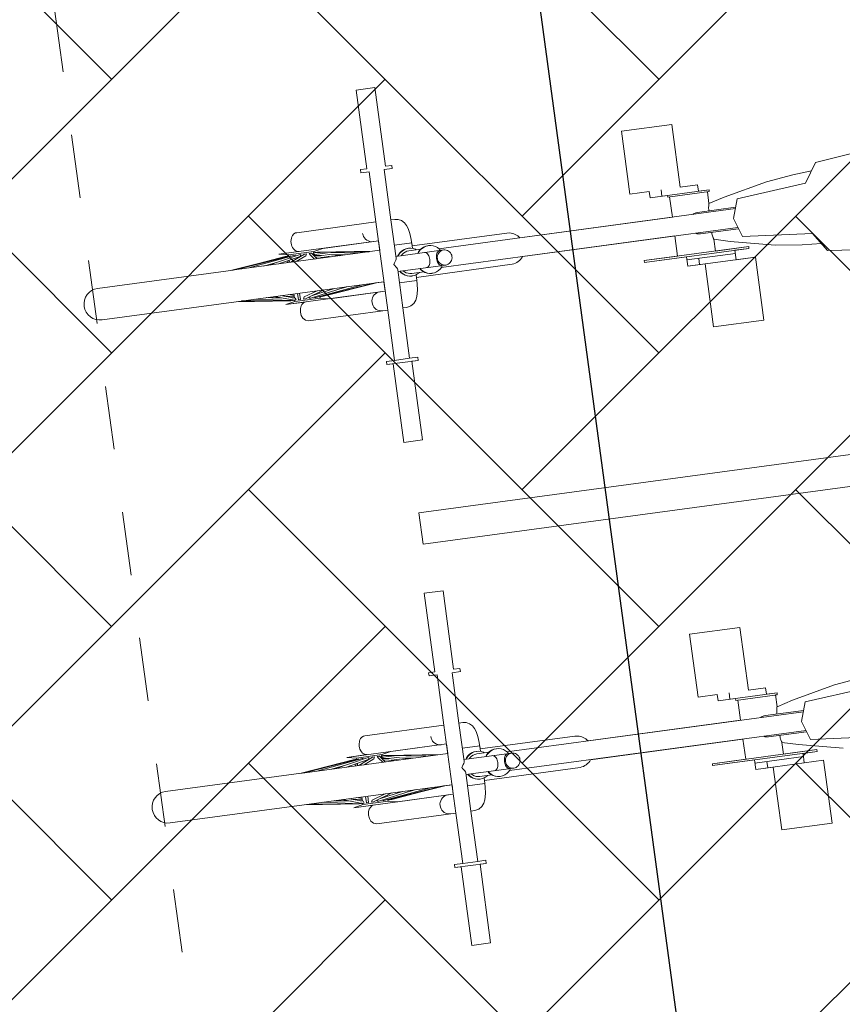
# Model space of a CAD drawing. Header units: metres. Extents: x 737835 to 905050, y 6570742 to 6590316.
# Tile 120 of 256: x 738021.08 to 738022.38, y 6590115.03 to 6590116.58. Entities that reach past the tile are written whole.
import ezdxf

# ---------------------------------------------------------------- set-up
doc = ezdxf.new("R2010")
doc.units = ezdxf.units.M
doc.header["$LTSCALE"] = 0.5
doc.linetypes.add('DASHED', pattern=[0.75, 0.5, -0.25])
for name, color, linetype in [('00_jooned', 7, 'Continuous'), ('AR_hoone', 7, 'Continuous'), ('AS_jalgrattad', 252, 'Continuous')]:
    doc.layers.add(name, color=color, linetype=linetype)
doc.layers.add('AS_mõõdud', color=7, linetype='Continuous', lineweight=0)
doc.layers.add('AS_sillutiskivi RG', color=9, linetype='Continuous', lineweight=0)
doc.styles.add('Style-Arial Narrow', font='ARIALN.TTF')
doc.dimstyles.new('ISO-25', dxfattribs={"dimtxt": 2.5, "dimasz": 2.5, "dimexe": 1.25, "dimexo": 0.625, "dimtad": 1, "dimdec": 1, "dimtxsty": 'Standard', "dimcen": 2.5, "dimadec": 0, "dimazin": 0, "dimtfac": 1, "dimtdec": 1, "dimtmove": 0, "dimatfit": 3, "dimfxl": 1, "dimarcsym": 0})

# ---------------------------------------------------------------- blocks, each defined once
blk = doc.blocks.new('A$C6b675ec8')
at = {"layer": 'AS_jalgrattad', "linetype": 'Continuous', "lineweight": 20, "ltscale": 100}
for p, q in [((473.3, 5530.2), (473.3, 5670.2)), ((497.2, 5609.4), (497.2, 5670.2)), ((1152.4, 5640.2), (1172.4, 5670.2)), ((450.2, 5655.2), (450.4, 5652.6)), ((450.4, 5652.6), (451.1, 5650.1)), ((451.1, 5650.1), (452.2, 5647.7)), ((1000.2, 5650.2), (906.5, 5650.2)), ((925.3, 5660.2), (925.3, 5650.2)), ((934.2, 5647.2), (934.2, 5650.2)), ((1000.2, 5647.2), (1000.2, 5650.2)), ((327.1, 5635.2), (238.3, 5625.2)), ((331.8, 5635.2), (245.7, 5625.2)), ((338.3, 5635.2), (265.3, 5625.2)), ((346.3, 5635.2), (295.2, 5625.2)), ((324.3, 5635.2), (295.8, 5631.7)), ((473.3, 5640.2), (315, 5640.2)), ((315, 5640.2), (330, 5637.2)), ((327, 5635.2), (324.3, 5635.2)), ((324.3, 5635.2), (324.4, 5634.9)), ((325.7, 5635.1), (325.7, 5635.2)), ((327.4, 5635.2), (327.1, 5635.2)), ((327.1, 5635.2), (327.2, 5634.7)), ((327.4, 5634.7), (327.4, 5635.2)), ((327.9, 5635.2), (327.4, 5635.1)), ((330, 5635.2), (327.9, 5635.2)), ((327.9, 5635.2), (328.1, 5634.8)), ((370, 5637.2), (330, 5637.2)), ((330, 5637.2), (330, 5635)), ((354.8, 5635.2), (331.7, 5625.2)), ((332.7, 5635.2), (331.8, 5635.2)), ((332.7, 5635.2), (332.6, 5634.4)), ((340.3, 5635.2), (338.3, 5635.2)), ((340.3, 5635.2), (340, 5634)), ((345.5, 5640.4), (347.4, 5640.2)), ((349.2, 5635.2), (346.3, 5635.2)), ((349.2, 5635.2), (348, 5632.3)), ((358.1, 5635.2), (354.8, 5635.2)), ((358.1, 5635.2), (356.5, 5632.2)), ((366.1, 5635.2), (362.6, 5635.2)), ((364.3, 5632.2), (362.6, 5635.2)), ((366.1, 5635.2), (373.8, 5625.2)), ((372.1, 5635.2), (369, 5635.2)), ((370.4, 5632.2), (369, 5635.2)), ((385, 5640.2), (370, 5637.2)), ((370, 5637.2), (370, 5635.2)), ((370, 5633), (370, 5630.2)), ((372.1, 5635.2), (409.8, 5625.2)), ((375.7, 5635.2), (372.6, 5635.2)), ((372.6, 5635.1), (372.6, 5635.2)), ((373.1, 5634.9), (373, 5635.2)), ((375.5, 5635.2), (438.5, 5625.2)), ((375.7, 5635.2), (456.5, 5625.2)), ((452.2, 5647.7), (453.6, 5645.6)), ((453.6, 5645.6), (455.4, 5643.7)), ((455.4, 5643.7), (457.5, 5642.2)), ((457.5, 5642.2), (459.8, 5641.1)), ((459.8, 5641.1), (462.2, 5640.4)), ((462.2, 5640.4), (464.7, 5640.2)), ((1000.2, 5647.2), (934.2, 5647.2)), ((1042.4, 5630.2), (1152.4, 5640.2)), ((473.3, 5625.2), (238.3, 5625.2)), ((311.2, 5628.3), (288.4, 5625.2)), ((292.2, 5625.7), (290.2, 5625.2)), ((347.8, 5632.2), (312.1, 5625.2)), ((328.7, 5628.5), (326.2, 5625.2)), ((330, 5628.7), (330, 5625.2)), ((356.5, 5632.2), (340.3, 5625.2)), ((364.3, 5632.2), (369.8, 5625.2)), ((370, 5631.9), (372.7, 5631.6)), ((370, 5630.9), (381, 5629.4)), ((370.4, 5632.2), (396.8, 5625.2)), ((371.3, 5628.5), (387.9, 5625.2)), ((397.2, 5628.5), (418.2, 5625.2)), ((404.2, 5631.7), (461.7, 5625.2)), ((407.8, 5625.7), (411.6, 5625.2)), ((524.9, 5630.2), (497.2, 5630.2)), ((501.5, 5614.4), (504.1, 5617.1)), ((502.3, 5614.4), (504.9, 5617.1)), ((504.1, 5617.1), (507.1, 5619.3)), ((504.9, 5617.1), (507.9, 5619.3)), ((507.1, 5619.3), (510.5, 5620.9)), ((507.9, 5619.3), (511.3, 5620.9)), ((509.8, 5615.8), (512.6, 5617.1)), ((510.5, 5620.9), (514.1, 5621.9)), ((511.3, 5620.9), (514.8, 5621.9)), ((512.6, 5617.1), (515.5, 5617.9)), ((514.1, 5621.9), (517.8, 5622.2)), ((514.8, 5621.9), (518.5, 5622.2)), ((515.5, 5617.9), (518.5, 5618.2)), ((517.8, 5622.2), (518.5, 5622.2)), ((518.5, 5622.2), (522.2, 5621.9)), ((518.5, 5618.2), (537.5, 5618.2)), ((522.2, 5621.9), (525.8, 5620.9)), ((524.9, 5621.1), (524.9, 5630.2)), ((525.8, 5620.9), (529.2, 5619.3)), ((529.2, 5619.3), (530.6, 5618.2)), ((533.3, 5614.4), (535.9, 5617.1)), ((534.1, 5614.4), (536.7, 5617.1)), ((535.9, 5617.1), (539, 5619.3)), ((536.7, 5617.1), (539.7, 5619.3)), ((539, 5619.3), (542.3, 5620.9)), ((539.7, 5619.3), (543.1, 5620.9)), ((542.3, 5620.9), (545.9, 5621.9)), ((543.1, 5620.9), (546.7, 5621.9)), ((545.9, 5621.9), (549.6, 5622.2)), ((546.7, 5621.9), (550.4, 5622.2)), ((549.6, 5622.2), (550.4, 5622.2)), ((550.4, 5622.2), (554.1, 5621.9)), ((554.1, 5621.9), (557.6, 5620.9)), ((557.6, 5620.9), (561, 5619.3)), ((561, 5619.3), (564, 5617.1)), ((564, 5617.1), (566.7, 5614.4)), ((972.7, 5616.4), (974.6, 5617)), ((974.6, 5617), (977.4, 5617.2)), ((977.4, 5617.2), (1038, 5617.2)), ((995.5, 5619.6), (995.7, 5621.4)), ((995.5, 5617.8), (995.5, 5619.6)), ((995.5, 5617.2), (995.5, 5617.8)), ((995.7, 5621.4), (995.9, 5623.1)), ((995.9, 5623.1), (996.2, 5624.6)), ((996.2, 5624.6), (996.5, 5626)), ((996.5, 5626), (996.7, 5626.9)), ((996.7, 5627), (996.8, 5627.1)), ((996.8, 5627.1), (997.1, 5628.4)), ((997.1, 5628.4), (997.2, 5628.6)), ((1032.4, 5600.2), (1042.4, 5630.2)), ((492.2, 5600.2), (493.8, 5602.3)), ((493.8, 5602.3), (495.1, 5604.3)), ((495.1, 5604.3), (496.2, 5606.2)), ((496.2, 5606.2), (496.9, 5607.9)), ((496.9, 5607.9), (497.2, 5609.4)), ((497.2, 5612.2), (573.2, 5612.2)), ((500, 5612.2), (501.5, 5614.4)), ((500.8, 5612.2), (502.3, 5614.4)), ((505.6, 5612.2), (507.4, 5614)), ((507.4, 5614), (509.8, 5615.8)), ((531.9, 5612.2), (533.3, 5614.4)), ((532.6, 5612.2), (534.1, 5614.4)), ((542.6, 5612.2), (543.8, 5612)), ((543.8, 5612), (545, 5611.5)), ((545, 5611.5), (546.1, 5610.6)), ((546.1, 5610.6), (547, 5609.4)), ((547, 5609.4), (547.9, 5607.9)), ((547.9, 5607.9), (548.6, 5606.2)), ((548.6, 5606.2), (549.1, 5604.3)), ((549.1, 5604.3), (549.4, 5602.3)), ((549.4, 5602.3), (549.5, 5600.2)), ((560.2, 5602.3), (560, 5600.2)), ((560.5, 5604.3), (560.2, 5602.3)), ((561, 5606.2), (560.5, 5604.3)), ((561.7, 5607.9), (561, 5606.2)), ((561.6, 5600.2), (561.7, 5602.3)), ((562.6, 5609.4), (561.7, 5607.9)), ((561.7, 5602.3), (562.3, 5604.3)), ((562.3, 5604.3), (563.1, 5606.2)), ((563.6, 5610.6), (562.6, 5609.4)), ((563.1, 5606.2), (564.3, 5607.9)), ((564.8, 5611.5), (563.6, 5610.6)), ((564.3, 5607.9), (565.7, 5609.4)), ((566, 5612), (564.8, 5611.5)), ((565.7, 5609.4), (567.4, 5610.6)), ((565.8, 5615.2), (1037.4, 5615.2)), ((567.2, 5612.2), (566, 5612)), ((566.7, 5614.4), (568.1, 5612.2)), ((567.4, 5610.6), (569.2, 5611.5)), ((569.2, 5611.5), (571.1, 5612)), ((571.1, 5612), (573.2, 5612.2)), ((573.2, 5612.2), (575.2, 5612)), ((575.2, 5612), (577.1, 5611.5)), ((577.1, 5611.5), (578.9, 5610.6)), ((578.9, 5610.6), (580.6, 5609.4)), ((580.6, 5609.4), (582, 5607.9)), ((582, 5607.9), (583.2, 5606.2)), ((583.2, 5606.2), (584, 5604.3)), ((584, 5604.3), (584.6, 5602.3)), ((584.6, 5602.3), (584.7, 5600.2)), ((969.6, 5615.2), (971.8, 5616.2)), ((971.8, 5616.2), (972.2, 5616.3)), ((493.8, 5598.1), (492.2, 5600.2)), ((495.1, 5596.1), (493.8, 5598.1)), ((496.2, 5594.2), (495.1, 5596.1)), ((496.9, 5592.5), (496.2, 5594.2)), ((497.2, 5591), (496.9, 5592.5)), ((497.2, 5530.2), (497.2, 5591)), ((497.2, 5588.2), (573.2, 5588.2)), ((501.5, 5586.1), (500, 5588.2)), ((502.3, 5586.1), (500.8, 5588.2)), ((504.1, 5583.4), (501.5, 5586.1)), ((504.9, 5583.4), (502.3, 5586.1)), ((507.4, 5586.4), (505.6, 5588.2)), ((509.8, 5584.6), (507.4, 5586.4)), ((533.3, 5586.1), (531.9, 5588.2)), ((534.1, 5586.1), (532.6, 5588.2)), ((535.9, 5583.4), (533.3, 5586.1)), ((536.7, 5583.4), (534.1, 5586.1)), ((543.8, 5588.4), (542.6, 5588.2)), ((545, 5588.9), (543.8, 5588.4)), ((546.1, 5589.8), (545, 5588.9)), ((547, 5591), (546.1, 5589.8)), ((547.9, 5592.5), (547, 5591)), ((548.6, 5594.2), (547.9, 5592.5)), ((549.1, 5596.1), (548.6, 5594.2)), ((549.4, 5598.1), (549.1, 5596.1)), ((549.5, 5600.2), (549.4, 5598.1)), ((560, 5600.2), (560.2, 5598.1)), ((560.2, 5598.1), (560.5, 5596.1)), ((560.5, 5596.1), (561, 5594.2)), ((561, 5594.2), (561.7, 5592.5)), ((561.7, 5598.1), (561.6, 5600.2)), ((562.3, 5596.1), (561.7, 5598.1)), ((561.7, 5592.5), (562.6, 5591)), ((563.1, 5594.2), (562.3, 5596.1)), ((562.6, 5591), (563.6, 5589.8)), ((564.3, 5592.5), (563.1, 5594.2)), ((563.6, 5589.8), (564.8, 5588.9)), ((566.7, 5586.1), (564, 5583.4)), ((565.7, 5591), (564.3, 5592.5)), ((564.8, 5588.9), (566, 5588.4)), ((567.4, 5589.8), (565.7, 5591)), ((566, 5588.4), (567.2, 5588.2)), ((568.1, 5588.2), (566.7, 5586.1)), ((569.2, 5588.9), (567.4, 5589.8)), ((571.1, 5588.4), (569.2, 5588.9)), ((573.2, 5588.2), (571.1, 5588.4)), ((575.2, 5588.4), (573.2, 5588.2)), ((577.1, 5588.9), (575.2, 5588.4)), ((578.9, 5589.8), (577.1, 5588.9)), ((580.6, 5591), (578.9, 5589.8)), ((582, 5592.5), (580.6, 5591)), ((583.2, 5594.2), (582, 5592.5)), ((584, 5596.1), (583.2, 5594.2)), ((584.6, 5598.1), (584, 5596.1)), ((584.7, 5600.2), (584.6, 5598.1)), ((1042.4, 5570.2), (1032.4, 5600.2)), ((473.3, 5575.2), (238.4, 5575.2)), ((309, 5567.2), (238.4, 5575.2)), ((324, 5565.2), (246.9, 5575.2)), ((325.1, 5565.2), (267.8, 5575.2)), ((312.6, 5570.7), (286.5, 5575.2)), ((296.9, 5573.5), (287, 5575.2)), ((308.6, 5572), (294.9, 5573.8)), ((329.2, 5565.2), (298.7, 5575.2)), ((330.9, 5568.2), (309.5, 5575.2)), ((330, 5571), (314, 5573.8)), ((330, 5572.7), (322.2, 5575.2)), ((330, 5575.2), (330, 5568.5)), ((335.8, 5565.2), (335.8, 5575.2)), ((339.2, 5565.2), (339.2, 5575.2)), ((345.6, 5568.2), (367, 5575.2)), ((347.3, 5565.2), (377.8, 5575.2)), ((355.7, 5565.2), (413, 5575.2)), ((358.9, 5569), (394.4, 5575.2)), ((363.5, 5565.2), (440.6, 5575.2)), ((369.6, 5565.2), (457.3, 5575.2)), ((370, 5572.7), (370, 5571)), ((373.9, 5565.2), (461.6, 5575.2)), ((386, 5573.8), (390.5, 5575.2)), ((403.1, 5573.5), (416.4, 5575.2)), ((405.1, 5573.8), (413.5, 5575.2)), ((524.9, 5570.2), (497.2, 5570.2)), ((507.1, 5581.2), (504.1, 5583.4)), ((507.9, 5581.2), (504.9, 5583.4)), ((510.5, 5579.5), (507.1, 5581.2)), ((511.3, 5579.5), (507.9, 5581.2)), ((512.6, 5583.3), (509.8, 5584.6)), ((514.1, 5578.6), (510.5, 5579.5)), ((514.8, 5578.6), (511.3, 5579.5)), ((515.5, 5582.5), (512.6, 5583.3)), ((517.8, 5578.2), (514.1, 5578.6)), ((518.5, 5578.2), (514.8, 5578.6)), ((518.5, 5582.2), (515.5, 5582.5)), ((517.8, 5578.2), (518.5, 5578.2)), ((518.5, 5582.2), (537.5, 5582.2)), ((522.2, 5578.6), (518.5, 5578.2)), ((525.8, 5579.5), (522.2, 5578.6)), ((524.9, 5570.2), (524.9, 5579.3)), ((529.2, 5581.2), (525.8, 5579.5)), ((530.6, 5582.2), (529.2, 5581.2)), ((539, 5581.2), (535.9, 5583.4)), ((539.7, 5581.2), (536.7, 5583.4)), ((542.3, 5579.5), (539, 5581.2)), ((543.1, 5579.5), (539.7, 5581.2)), ((545.9, 5578.6), (542.3, 5579.5)), ((546.7, 5578.6), (543.1, 5579.5)), ((549.6, 5578.2), (545.9, 5578.6)), ((550.4, 5578.2), (546.7, 5578.6)), ((549.6, 5578.2), (550.4, 5578.2)), ((554.1, 5578.6), (550.4, 5578.2)), ((557.6, 5579.5), (554.1, 5578.6)), ((561, 5581.2), (557.6, 5579.5)), ((564, 5583.4), (561, 5581.2)), ((565.8, 5585.2), (1037.4, 5585.2)), ((971.8, 5584.2), (969.6, 5585.2)), ((972.2, 5584.1), (971.8, 5584.2)), ((974.6, 5583.5), (972.7, 5584)), ((977.4, 5583.2), (974.6, 5583.5)), ((977.4, 5583.2), (1038, 5583.2)), ((995.5, 5582.6), (995.5, 5583.2)), ((995.5, 5580.8), (995.5, 5582.6)), ((995.7, 5579), (995.5, 5580.8)), ((995.9, 5577.3), (995.7, 5579)), ((996.2, 5575.8), (995.9, 5577.3)), ((996.5, 5574.4), (996.2, 5575.8)), ((996.7, 5573.5), (996.5, 5574.4)), ((997, 5572.5), (996.7, 5573.5)), ((997.2, 5571.8), (997, 5572.5)), ((1152.4, 5560.2), (1042.4, 5570.2)), ((330, 5563.2), (315, 5560.2)), ((473.3, 5560.2), (315, 5560.2)), ((327.8, 5565.2), (324, 5565.2)), ((330, 5569.2), (326.5, 5569.7)), ((327.6, 5565.8), (327.8, 5565.2)), ((328.5, 5565.4), (327.6, 5565.5)), ((332.4, 5565.2), (329.2, 5565.2)), ((330, 5565.2), (330, 5563.2)), ((370, 5563.2), (330, 5563.2)), ((330.9, 5568.2), (332.4, 5565.2)), ((339.2, 5565.2), (335.8, 5565.2)), ((344.1, 5565.2), (345.6, 5568.2)), ((347.3, 5565.2), (344.1, 5565.2)), ((347.4, 5560.2), (345.5, 5560)), ((353.1, 5565.2), (353.9, 5567.4)), ((355.7, 5565.2), (353.1, 5565.2)), ((361.7, 5565.2), (361.9, 5566.3)), ((363.5, 5565.2), (361.7, 5565.2)), ((369, 5565.2), (369, 5565.9)), ((369.6, 5565.2), (369, 5565.2)), ((370, 5565.3), (370, 5563.2)), ((370.8, 5565.2), (370, 5565.2)), ((370, 5563.2), (385, 5560.2)), ((370.8, 5565.2), (370.7, 5565.4)), ((370.8, 5565.2), (371.5, 5565.4)), ((372.4, 5565.5), (372.2, 5565.2)), ((376, 5565.2), (372.2, 5565.2)), ((373.3, 5565.6), (373.3, 5565.2)), ((373.9, 5565.2), (373.8, 5565.7)), ((374.2, 5565.3), (374.2, 5565.2)), ((376, 5565.2), (375.9, 5565.4)), ((376, 5565.2), (391, 5567.2)), ((453.6, 5554.9), (452.2, 5552.7)), ((455.4, 5556.7), (453.6, 5554.9)), ((457.5, 5558.2), (455.4, 5556.7)), ((459.8, 5559.3), (457.5, 5558.2)), ((462.2, 5560), (459.8, 5559.3)), ((464.7, 5560.2), (462.2, 5560)), ((1172.4, 5530.2), (1152.4, 5560.2)), ((450.4, 5547.8), (450.2, 5545.2)), ((450.2, 5545.2), (450.4, 5542.6)), ((451.1, 5550.3), (450.4, 5547.8)), ((450.4, 5542.6), (451.1, 5540.1)), ((452.2, 5552.7), (451.1, 5550.3)), ((451.1, 5540.1), (452.2, 5537.7)), ((1050.2, 5553.2), (884.2, 5553.2)), ((884.2, 5550.2), (884.2, 5553.2)), ((1050.2, 5550.2), (884.2, 5550.2)), ((950.9, 5545.2), (1027.9, 5545.2)), ((969.7, 5545.2), (969.7, 5535.2)), ((1050.2, 5550.2), (1050.2, 5553.2)), ((452.2, 5537.7), (453.6, 5535.6)), ((453.6, 5535.6), (455.4, 5533.7)), ((455.4, 5533.7), (457.5, 5532.2)), ((457.5, 5532.2), (459.8, 5531.1)), ((459.8, 5531.1), (462.2, 5530.4)), ((462.2, 5530.4), (464.7, 5530.2)), ((1058.5, 5535.2), (950.9, 5535.2)), ((497.2, 5450.2), (473.3, 5450.2)), ((510.2, 5445.2), (460.4, 5445.2)), ((473.3, 4730.2), (473.3, 4870.2)), ((497.2, 4809.4), (497.2, 4870.2)), ((925.3, 4860.2), (925.3, 4850.2)), ((450.2, 4855.2), (450.4, 4852.6)), ((450.4, 4852.6), (451.1, 4850.1)), ((451.1, 4850.1), (452.2, 4847.7)), ((452.2, 4847.7), (453.6, 4845.6)), ((453.6, 4845.6), (455.4, 4843.7)), ((455.4, 4843.7), (457.5, 4842.2)), ((457.5, 4842.2), (459.8, 4841.1)), ((459.8, 4841.1), (462.2, 4840.4)), ((1000.2, 4850.2), (906.5, 4850.2)), ((934.2, 4847.2), (934.2, 4850.2)), ((1000.2, 4847.2), (934.2, 4847.2)), ((1000.2, 4847.2), (1000.2, 4850.2)), ((327.1, 4835.2), (238.3, 4825.2)), ((331.8, 4835.2), (245.7, 4825.2)), ((338.3, 4835.2), (265.3, 4825.2)), ((311.2, 4828.3), (288.4, 4825.2)), ((292.2, 4825.7), (290.2, 4825.2)), ((346.3, 4835.2), (295.2, 4825.2)), ((324.3, 4835.2), (295.8, 4831.7)), ((347.8, 4832.2), (312.1, 4825.2)), ((473.3, 4840.2), (315, 4840.2)), ((315, 4840.2), (330, 4837.2)), ((327, 4835.2), (324.3, 4835.2)), ((324.3, 4835.2), (324.4, 4834.9)), ((325.7, 4835.1), (325.7, 4835.2)), ((328.7, 4828.5), (326.2, 4825.2)), ((327.4, 4835.2), (327.1, 4835.2)), ((327.1, 4835.2), (327.2, 4834.7)), ((327.4, 4834.7), (327.4, 4835.2)), ((327.9, 4835.2), (327.4, 4835.1)), ((330, 4835.2), (327.9, 4835.2)), ((327.9, 4835.2), (328.1, 4834.8)), ((370, 4837.2), (330, 4837.2)), ((330, 4837.2), (330, 4835)), ((330, 4828.7), (330, 4825.2)), ((354.8, 4835.2), (331.7, 4825.2)), ((332.7, 4835.2), (331.8, 4835.2)), ((332.7, 4835.2), (332.6, 4834.4)), ((340.3, 4835.2), (338.3, 4835.2)), ((340.3, 4835.2), (340, 4834)), ((356.5, 4832.2), (340.3, 4825.2)), ((345.5, 4840.4), (347.4, 4840.2)), ((349.2, 4835.2), (346.3, 4835.2)), ((349.2, 4835.2), (348, 4832.3)), ((358.1, 4835.2), (354.8, 4835.2)), ((358.1, 4835.2), (356.5, 4832.2)), ((366.1, 4835.2), (362.6, 4835.2)), ((364.3, 4832.2), (362.6, 4835.2)), ((364.3, 4832.2), (369.8, 4825.2)), ((366.1, 4835.2), (373.8, 4825.2)), ((372.1, 4835.2), (369, 4835.2)), ((370.4, 4832.2), (369, 4835.2)), ((385, 4840.2), (370, 4837.2)), ((370, 4837.2), (370, 4835.2)), ((370, 4833), (370, 4830.2)), ((370, 4831.9), (372.7, 4831.6)), ((370, 4830.9), (381, 4829.4)), ((370.4, 4832.2), (396.8, 4825.2)), ((371.3, 4828.5), (387.9, 4825.2)), ((372.1, 4835.2), (409.8, 4825.2)), ((375.7, 4835.2), (372.6, 4835.2)), ((372.6, 4835.1), (372.6, 4835.2)), ((373.1, 4834.9), (373, 4835.2)), ((375.5, 4835.2), (438.5, 4825.2)), ((375.7, 4835.2), (456.5, 4825.2)), ((397.2, 4828.5), (418.2, 4825.2)), ((404.2, 4831.7), (461.7, 4825.2)), ((407.8, 4825.7), (411.6, 4825.2)), ((462.2, 4840.4), (464.7, 4840.2)), ((524.9, 4830.2), (497.2, 4830.2)), ((524.9, 4821.1), (524.9, 4830.2)), ((996.2, 4824.6), (996.5, 4826)), ((996.5, 4826), (996.7, 4826.9)), ((996.7, 4827), (996.8, 4827.1)), ((996.8, 4827.1), (997.1, 4828.4)), ((997.1, 4828.4), (997.2, 4828.6)), ((1032.4, 4800.2), (1042.4, 4830.2)), ((1042.4, 4830.2), (1152.4, 4840.2)), ((473.3, 4825.2), (238.3, 4825.2)), ((497.2, 4812.2), (573.2, 4812.2)), ((500, 4812.2), (501.5, 4814.4)), ((500.8, 4812.2), (502.3, 4814.4)), ((501.5, 4814.4), (504.1, 4817.1)), ((502.3, 4814.4), (504.9, 4817.1)), ((504.1, 4817.1), (507.1, 4819.3)), ((504.9, 4817.1), (507.9, 4819.3)), ((505.6, 4812.2), (507.4, 4814)), ((507.1, 4819.3), (510.5, 4820.9)), ((507.4, 4814), (509.8, 4815.8)), ((507.9, 4819.3), (511.3, 4820.9)), ((509.8, 4815.8), (512.6, 4817.1)), ((510.5, 4820.9), (514.1, 4821.9)), ((511.3, 4820.9), (514.8, 4821.9)), ((512.6, 4817.1), (515.5, 4817.9)), ((514.1, 4821.9), (517.8, 4822.2)), ((514.8, 4821.9), (518.5, 4822.2)), ((515.5, 4817.9), (518.5, 4818.2)), ((517.8, 4822.2), (518.5, 4822.2)), ((518.5, 4822.2), (522.2, 4821.9)), ((518.5, 4818.2), (537.5, 4818.2)), ((522.2, 4821.9), (525.8, 4820.9)), ((525.8, 4820.9), (529.2, 4819.3)), ((529.2, 4819.3), (530.6, 4818.2)), ((531.9, 4812.2), (533.3, 4814.4)), ((532.6, 4812.2), (534.1, 4814.4)), ((533.3, 4814.4), (535.9, 4817.1)), ((534.1, 4814.4), (536.7, 4817.1)), ((535.9, 4817.1), (539, 4819.3)), ((536.7, 4817.1), (539.7, 4819.3)), ((539, 4819.3), (542.3, 4820.9)), ((539.7, 4819.3), (543.1, 4820.9)), ((542.3, 4820.9), (545.9, 4821.9)), ((542.6, 4812.2), (543.8, 4812)), ((543.1, 4820.9), (546.7, 4821.9)), ((543.8, 4812), (545, 4811.5)), ((545, 4811.5), (546.1, 4810.6)), ((545.9, 4821.9), (549.6, 4822.2)), ((546.1, 4810.6), (547, 4809.4)), ((546.7, 4821.9), (550.4, 4822.2)), ((549.6, 4822.2), (550.4, 4822.2)), ((550.4, 4822.2), (554.1, 4821.9)), ((554.1, 4821.9), (557.6, 4820.9)), ((557.6, 4820.9), (561, 4819.3)), ((561, 4819.3), (564, 4817.1)), ((563.6, 4810.6), (562.6, 4809.4)), ((564.8, 4811.5), (563.6, 4810.6)), ((564, 4817.1), (566.7, 4814.4)), ((566, 4812), (564.8, 4811.5)), ((565.7, 4809.4), (567.4, 4810.6)), ((565.8, 4815.2), (1037.4, 4815.2)), ((567.2, 4812.2), (566, 4812)), ((566.7, 4814.4), (568.1, 4812.2)), ((567.4, 4810.6), (569.2, 4811.5)), ((569.2, 4811.5), (571.1, 4812)), ((571.1, 4812), (573.2, 4812.2)), ((573.2, 4812.2), (575.2, 4812)), ((575.2, 4812), (577.1, 4811.5)), ((577.1, 4811.5), (578.9, 4810.6)), ((578.9, 4810.6), (580.6, 4809.4)), ((969.6, 4815.2), (971.8, 4816.2)), ((971.8, 4816.2), (972.2, 4816.3)), ((972.7, 4816.4), (974.6, 4817)), ((974.6, 4817), (977.4, 4817.2)), ((977.4, 4817.2), (1038, 4817.2)), ((995.5, 4819.6), (995.7, 4821.4)), ((995.5, 4817.8), (995.5, 4819.6)), ((995.5, 4817.2), (995.5, 4817.8)), ((995.7, 4821.4), (995.9, 4823.1)), ((995.9, 4823.1), (996.2, 4824.6)), ((492.2, 4800.2), (493.8, 4802.3)), ((493.8, 4798.1), (492.2, 4800.2)), ((493.8, 4802.3), (495.1, 4804.3)), ((495.1, 4796.1), (493.8, 4798.1)), ((495.1, 4804.3), (496.2, 4806.2)), ((496.2, 4794.2), (495.1, 4796.1)), ((496.2, 4806.2), (496.9, 4807.9)), ((496.9, 4807.9), (497.2, 4809.4)), ((547, 4809.4), (547.9, 4807.9)), ((547.9, 4807.9), (548.6, 4806.2)), ((548.6, 4806.2), (549.1, 4804.3)), ((549.1, 4796.1), (548.6, 4794.2)), ((549.1, 4804.3), (549.4, 4802.3)), ((549.4, 4798.1), (549.1, 4796.1)), ((549.4, 4802.3), (549.5, 4800.2)), ((549.5, 4800.2), (549.4, 4798.1)), ((560.2, 4802.3), (560, 4800.2)), ((560, 4800.2), (560.2, 4798.1)), ((560.5, 4804.3), (560.2, 4802.3)), ((560.2, 4798.1), (560.5, 4796.1)), ((561, 4806.2), (560.5, 4804.3)), ((560.5, 4796.1), (561, 4794.2)), ((561.7, 4807.9), (561, 4806.2)), ((561.6, 4800.2), (561.7, 4802.3)), ((561.7, 4798.1), (561.6, 4800.2)), ((562.6, 4809.4), (561.7, 4807.9)), ((561.7, 4802.3), (562.3, 4804.3)), ((562.3, 4796.1), (561.7, 4798.1)), ((562.3, 4804.3), (563.1, 4806.2)), ((563.1, 4794.2), (562.3, 4796.1)), ((563.1, 4806.2), (564.3, 4807.9)), ((564.3, 4807.9), (565.7, 4809.4)), ((580.6, 4809.4), (582, 4807.9)), ((582, 4807.9), (583.2, 4806.2)), ((583.2, 4806.2), (584, 4804.3)), ((584, 4796.1), (583.2, 4794.2)), ((584, 4804.3), (584.6, 4802.3)), ((584.6, 4798.1), (584, 4796.1)), ((584.6, 4802.3), (584.7, 4800.2)), ((584.7, 4800.2), (584.6, 4798.1)), ((1042.4, 4770.2), (1032.4, 4800.2)), ((496.9, 4792.5), (496.2, 4794.2)), ((497.2, 4791), (496.9, 4792.5)), ((497.2, 4730.2), (497.2, 4791)), ((497.2, 4788.2), (573.2, 4788.2)), ((501.5, 4786.1), (500, 4788.2)), ((502.3, 4786.1), (500.8, 4788.2)), ((504.1, 4783.4), (501.5, 4786.1)), ((504.9, 4783.4), (502.3, 4786.1)), ((507.1, 4781.2), (504.1, 4783.4)), ((507.9, 4781.2), (504.9, 4783.4)), ((507.4, 4786.4), (505.6, 4788.2)), ((510.5, 4779.5), (507.1, 4781.2)), ((509.8, 4784.6), (507.4, 4786.4)), ((511.3, 4779.5), (507.9, 4781.2)), ((512.6, 4783.3), (509.8, 4784.6)), ((514.1, 4778.6), (510.5, 4779.5)), ((514.8, 4778.6), (511.3, 4779.5)), ((515.5, 4782.5), (512.6, 4783.3)), ((518.5, 4782.2), (515.5, 4782.5)), ((518.5, 4782.2), (537.5, 4782.2)), ((525.8, 4779.5), (522.2, 4778.6)), ((524.9, 4770.2), (524.9, 4779.3)), ((529.2, 4781.2), (525.8, 4779.5)), ((530.6, 4782.2), (529.2, 4781.2)), ((533.3, 4786.1), (531.9, 4788.2)), ((534.1, 4786.1), (532.6, 4788.2)), ((535.9, 4783.4), (533.3, 4786.1)), ((536.7, 4783.4), (534.1, 4786.1)), ((539, 4781.2), (535.9, 4783.4)), ((539.7, 4781.2), (536.7, 4783.4)), ((542.3, 4779.5), (539, 4781.2)), ((543.1, 4779.5), (539.7, 4781.2)), ((545.9, 4778.6), (542.3, 4779.5)), ((543.8, 4788.4), (542.6, 4788.2)), ((546.7, 4778.6), (543.1, 4779.5)), ((545, 4788.9), (543.8, 4788.4)), ((546.1, 4789.8), (545, 4788.9)), ((547, 4791), (546.1, 4789.8)), ((547.9, 4792.5), (547, 4791)), ((548.6, 4794.2), (547.9, 4792.5)), ((557.6, 4779.5), (554.1, 4778.6)), ((561, 4781.2), (557.6, 4779.5)), ((561, 4794.2), (561.7, 4792.5)), ((564, 4783.4), (561, 4781.2)), ((561.7, 4792.5), (562.6, 4791)), ((562.6, 4791), (563.6, 4789.8)), ((564.3, 4792.5), (563.1, 4794.2)), ((563.6, 4789.8), (564.8, 4788.9)), ((566.7, 4786.1), (564, 4783.4)), ((565.7, 4791), (564.3, 4792.5)), ((564.8, 4788.9), (566, 4788.4)), ((567.4, 4789.8), (565.7, 4791)), ((565.8, 4785.2), (1037.4, 4785.2)), ((566, 4788.4), (567.2, 4788.2)), ((568.1, 4788.2), (566.7, 4786.1)), ((569.2, 4788.9), (567.4, 4789.8)), ((571.1, 4788.4), (569.2, 4788.9)), ((573.2, 4788.2), (571.1, 4788.4)), ((575.2, 4788.4), (573.2, 4788.2)), ((577.1, 4788.9), (575.2, 4788.4)), ((578.9, 4789.8), (577.1, 4788.9)), ((580.6, 4791), (578.9, 4789.8)), ((582, 4792.5), (580.6, 4791)), ((583.2, 4794.2), (582, 4792.5)), ((971.8, 4784.2), (969.6, 4785.2)), ((972.2, 4784.1), (971.8, 4784.2)), ((974.6, 4783.5), (972.7, 4784)), ((977.4, 4783.2), (974.6, 4783.5)), ((977.4, 4783.2), (1038, 4783.2)), ((995.5, 4782.6), (995.5, 4783.2)), ((995.5, 4780.8), (995.5, 4782.6)), ((995.7, 4779), (995.5, 4780.8)), ((995.9, 4777.3), (995.7, 4779)), ((473.3, 4775.2), (238.4, 4775.2)), ((309, 4767.2), (238.4, 4775.2)), ((324, 4765.2), (246.9, 4775.2)), ((325.1, 4765.2), (267.8, 4775.2)), ((312.6, 4770.7), (286.5, 4775.2)), ((296.9, 4773.5), (287, 4775.2)), ((308.6, 4772), (294.9, 4773.8)), ((329.2, 4765.2), (298.7, 4775.2)), ((330.9, 4768.2), (309.5, 4775.2)), ((330, 4771), (314, 4773.8)), ((330, 4772.7), (322.2, 4775.2)), ((327.8, 4765.2), (324, 4765.2)), ((330, 4769.2), (326.5, 4769.7)), ((327.6, 4765.8), (327.8, 4765.2)), ((328.5, 4765.4), (327.6, 4765.5)), ((332.4, 4765.2), (329.2, 4765.2)), ((330, 4775.2), (330, 4768.5)), ((330, 4765.2), (330, 4763.2)), ((330.9, 4768.2), (332.4, 4765.2)), ((335.8, 4765.2), (335.8, 4775.2)), ((339.2, 4765.2), (335.8, 4765.2)), ((339.2, 4765.2), (339.2, 4775.2)), ((344.1, 4765.2), (345.6, 4768.2)), ((347.3, 4765.2), (344.1, 4765.2)), ((345.6, 4768.2), (367, 4775.2)), ((347.3, 4765.2), (377.8, 4775.2)), ((353.1, 4765.2), (353.9, 4767.4)), ((355.7, 4765.2), (353.1, 4765.2)), ((355.7, 4765.2), (413, 4775.2)), ((358.9, 4769), (394.4, 4775.2)), ((361.7, 4765.2), (361.9, 4766.3)), ((363.5, 4765.2), (361.7, 4765.2)), ((363.5, 4765.2), (440.6, 4775.2)), ((369, 4765.2), (369, 4765.9)), ((369.6, 4765.2), (369, 4765.2)), ((369.6, 4765.2), (457.3, 4775.2)), ((370, 4772.7), (370, 4771)), ((370, 4765.3), (370, 4763.2)), ((370.8, 4765.2), (370, 4765.2)), ((370.8, 4765.2), (370.7, 4765.4)), ((370.8, 4765.2), (371.5, 4765.4)), ((372.4, 4765.5), (372.2, 4765.2)), ((376, 4765.2), (372.2, 4765.2)), ((373.3, 4765.6), (373.3, 4765.2)), ((373.9, 4765.2), (373.8, 4765.7)), ((373.9, 4765.2), (461.6, 4775.2)), ((374.2, 4765.3), (374.2, 4765.2)), ((376, 4765.2), (375.9, 4765.4)), ((376, 4765.2), (391, 4767.2)), ((386, 4773.8), (390.5, 4775.2)), ((403.1, 4773.5), (416.4, 4775.2)), ((405.1, 4773.8), (413.5, 4775.2)), ((524.9, 4770.2), (497.2, 4770.2)), ((517.8, 4778.2), (514.1, 4778.6)), ((518.5, 4778.2), (514.8, 4778.6)), ((517.8, 4778.2), (518.5, 4778.2)), ((522.2, 4778.6), (518.5, 4778.2)), ((549.6, 4778.2), (545.9, 4778.6)), ((550.4, 4778.2), (546.7, 4778.6)), ((549.6, 4778.2), (550.4, 4778.2)), ((554.1, 4778.6), (550.4, 4778.2)), ((996.2, 4775.8), (995.9, 4777.3)), ((996.5, 4774.4), (996.2, 4775.8)), ((996.7, 4773.5), (996.5, 4774.4)), ((997, 4772.5), (996.7, 4773.5)), ((997.2, 4771.8), (997, 4772.5)), ((1152.4, 4760.2), (1042.4, 4770.2)), ((330, 4763.2), (315, 4760.2)), ((473.3, 4760.2), (315, 4760.2)), ((370, 4763.2), (330, 4763.2)), ((347.4, 4760.2), (345.5, 4760)), ((370, 4763.2), (385, 4760.2)), ((451.1, 4750.3), (450.4, 4747.8)), ((452.2, 4752.7), (451.1, 4750.3)), ((453.6, 4754.9), (452.2, 4752.7)), ((455.4, 4756.7), (453.6, 4754.9)), ((457.5, 4758.2), (455.4, 4756.7)), ((459.8, 4759.3), (457.5, 4758.2)), ((462.2, 4760), (459.8, 4759.3)), ((464.7, 4760.2), (462.2, 4760)), ((1050.2, 4753.2), (884.2, 4753.2)), ((884.2, 4750.2), (884.2, 4753.2)), ((1050.2, 4750.2), (884.2, 4750.2)), ((1050.2, 4750.2), (1050.2, 4753.2)), ((450.4, 4747.8), (450.2, 4745.2)), ((450.2, 4745.2), (450.4, 4742.6)), ((450.4, 4742.6), (451.1, 4740.1)), ((451.1, 4740.1), (452.2, 4737.7)), ((452.2, 4737.7), (453.6, 4735.6)), ((453.6, 4735.6), (455.4, 4733.7)), ((455.4, 4733.7), (457.5, 4732.2)), ((950.9, 4745.2), (1027.9, 4745.2)), ((1058.5, 4735.2), (950.9, 4735.2)), ((969.7, 4745.2), (969.7, 4735.2)), ((457.5, 4732.2), (459.8, 4731.1)), ((459.8, 4731.1), (462.2, 4730.4)), ((462.2, 4730.4), (464.7, 4730.2)), ((510.2, 4645.2), (460.4, 4645.2)), ((497.2, 4650.2), (473.3, 4650.2))]:
    blk.add_line(p, q, dxfattribs=at)
at = {"layer": 'AS_jalgrattad', "linetype": 'Continuous', "lineweight": 20, "ltscale": 100, "flags": 128}
for points in [[(1262.4, 5520.2), (1172.4, 5530.2), (1164.3, 5542.4), (1134.1, 5544.5), (1091.5, 5549.7), (1022.5, 5565), (997.2, 5571.8), (997.2, 5553.2), (1050.2, 5553.2), (1050.2, 5550.2), (1027.9, 5550.2), (1027.9, 5535.2), (1058.5, 5535.2), (1058.5, 5435.2), (978.5, 5435.2), (978.5, 5535.2), (950.9, 5535.2), (950.9, 5550.2), (884.2, 5550.2), (884.2, 5553.2), (937.2, 5553.2), (937.2, 5585.2), (694.9, 5585.2, -0.222487), (677.1, 5575.4), (524.9, 5575.2), (524.8, 5565), (523.8, 5554.8), (521.3, 5545), (519, 5539.7), (515.3, 5535.1), (510.2, 5531.7), (503.5, 5530.2), (497.2, 5530.2), (497.2, 5450.2), (510.2, 5450.2), (510.2, 5445.2), (500.2, 5445.2), (500.2, 5320.2), (470.3, 5320.2), (470.3, 5445.2), (460.4, 5445.2), (460.4, 5450.2), (473.3, 5450.2), (473.3, 5530.2), (347.4, 5530.2), (342.8, 5531.7), (339, 5535.6), (337.1, 5540.1), (336.4, 5545.2), (337.3, 5551), (339, 5554.9), (340.4, 5556.7), (343.4, 5559.1), (345.5, 5560), (315, 5560.2), (330, 5563.2), (330, 5565.2), (324, 5565.2), (238.4, 5575.2), (25.1, 5575.2, -0.995646), (24.7, 5625.2), (240.4, 5625.2), (324.3, 5635.2), (330, 5635), (330, 5637.2), (315, 5640.2), (346.5, 5640.3), (343.7, 5641.1), (341.9, 5642.2), (340.4, 5643.7), (339, 5645.6), (337.9, 5647.7), (337.1, 5650.1), (336.6, 5652.6), (336.4, 5655.2), (336.6, 5657.8), (337.9, 5662.7), (339, 5664.9), (340.4, 5666.7), (342.8, 5668.8), (345.5, 5670), (347.4, 5670.2), (473.3, 5670.2), (473.3, 5750.2), (460.4, 5750.2), (460.4, 5755.2), (470.3, 5755.2), (470.3, 5880.2), (500.2, 5880.2), (500.2, 5755.2), (510.2, 5755.2), (510.2, 5750.2), (497.2, 5750.2), (497.2, 5670.2), (503.5, 5670.2), (508.5, 5669.3), (513.5, 5666.9), (517.7, 5662.8), (520.3, 5658.4), (522.2, 5653.3), (523.9, 5645.3), (524.8, 5635.5), (524.9, 5625.2), (675.3, 5625.2), (679.7, 5624.8, -0.188008), (694.9, 5615.2), (937.2, 5615.2), (937.2, 5647.2), (934.2, 5647.2), (934.2, 5650.2), (906.5, 5650.2), (906.5, 5660.2), (875.9, 5660.2), (875.9, 5760.2), (955.9, 5760.2), (955.9, 5660.2), (983.4, 5660.2), (983.4, 5650.2), (1000.2, 5650.2), (1000.2, 5647.2), (997.2, 5647.2), (997.2, 5628.6), (1022.5, 5635.4), (1091.5, 5650.7), (1134.1, 5655.9), (1164.3, 5658), (1172.4, 5670.2), (1262.4, 5680.2)], [(1091.5, 4749.7), (1022.5, 4765), (997.2, 4771.8), (997.2, 4753.2), (1050.2, 4753.2), (1050.2, 4750.2), (1027.9, 4750.2), (1027.9, 4735.2), (1058.5, 4735.2), (1058.5, 4635.2), (978.5, 4635.2), (978.5, 4735.2), (950.9, 4735.2), (950.9, 4750.2), (884.2, 4750.2), (884.2, 4753.2), (937.2, 4753.2), (937.2, 4785.2), (694.9, 4785.2, -0.222487), (677.1, 4775.4), (524.9, 4775.2), (524.8, 4765), (523.8, 4754.8), (521.3, 4745), (519, 4739.7), (515.3, 4735.1), (510.2, 4731.7), (503.5, 4730.2), (497.2, 4730.2), (497.2, 4650.2), (510.2, 4650.2), (510.2, 4645.2), (500.2, 4645.2), (500.2, 4520.2), (470.3, 4520.2), (470.3, 4645.2), (460.4, 4645.2), (460.4, 4650.2), (473.3, 4650.2), (473.3, 4730.2), (347.4, 4730.2), (342.8, 4731.7), (339, 4735.6), (337.1, 4740.1), (336.4, 4745.2), (337.3, 4751), (339, 4754.9), (340.4, 4756.7), (343.4, 4759.1), (345.5, 4760), (315, 4760.2), (330, 4763.2), (330, 4765.2), (324, 4765.2), (238.4, 4775.2), (25.1, 4775.2, -0.995646), (24.7, 4825.2), (240.4, 4825.2), (324.3, 4835.2), (330, 4835), (330, 4837.2), (315, 4840.2), (346.5, 4840.3), (343.7, 4841.1), (341.9, 4842.2), (340.4, 4843.7), (339, 4845.6), (337.9, 4847.7), (337.1, 4850.1), (336.6, 4852.6), (336.4, 4855.2), (336.6, 4857.8), (337.9, 4862.7), (339, 4864.9), (340.4, 4866.7), (342.8, 4868.8), (345.5, 4870), (347.4, 4870.2), (473.3, 4870.2), (473.3, 4950.2), (460.4, 4950.2), (460.4, 4955.2), (470.3, 4955.2), (470.3, 5080.2), (500.2, 5080.2), (500.2, 4955.2), (510.2, 4955.2), (510.2, 4950.2), (497.2, 4950.2), (497.2, 4870.2), (503.5, 4870.2), (508.5, 4869.3), (513.5, 4866.9), (517.7, 4862.8), (520.3, 4858.4), (522.2, 4853.3), (523.9, 4845.3), (524.8, 4835.5), (524.9, 4825.2), (675.3, 4825.2), (679.7, 4824.8, -0.188008), (694.9, 4815.2), (937.2, 4815.2), (937.2, 4847.2), (934.2, 4847.2), (934.2, 4850.2), (906.5, 4850.2), (906.5, 4860.2), (875.9, 4860.2), (875.9, 4960.2), (955.9, 4960.2), (955.9, 4860.2), (983.4, 4860.2), (983.4, 4850.2), (1000.2, 4850.2), (1000.2, 4847.2), (997.2, 4847.2), (997.2, 4828.6), (1022.5, 4835.4), (1091.5, 4850.7), (1134.1, 4855.9)]]:
    blk.add_lwpolyline(points, format="xyb", dxfattribs=at)
for points in [[(473.3, 5625.2), (473.3, 5640.2), (385, 5640.2), (370, 5637.2), (370, 5635.2), (375.7, 5635.2), (461.7, 5625.2)], [(473.3, 5560.2), (473.3, 5575.2), (459.8, 5575.2), (376, 5565.2), (370, 5565.3), (370, 5563.2), (385, 5560.2)], [(473.3, 4825.2), (473.3, 4840.2), (385, 4840.2), (370, 4837.2), (370, 4835.2), (375.7, 4835.2), (461.7, 4825.2)], [(473.3, 4760.2), (473.3, 4775.2), (459.8, 4775.2), (376, 4765.2), (370, 4765.3), (370, 4763.2), (385, 4760.2)]]:
    blk.add_lwpolyline(points, close=True, dxfattribs=at)
blk = doc.blocks.new('*D84')
at = {"layer": 'AS_mõõdud', "color": 0, "lineweight": -2, "transparency": 16777216}
for p, q in [((738003.5864, 6590244.8915), (738005.5275, 6590245.154)), ((738004.6437, 6590244.2272), (738022.8644, 6590109.487)), ((738022.0215, 6590108.5657), (738023.9626, 6590108.8282))]:
    blk.add_line(p, q, dxfattribs=at)
at = {"layer": 'AS_mõõdud', "color": 0, "transparency": 16777216}
for points in [[(738004.7758, 6590244.245), (738004.5116, 6590244.2093), (738004.5365, 6590245.02)], [(738022.9965, 6590109.5048), (738022.7323, 6590109.4691), (738022.9716, 6590108.6942)]]:
    blk.add_solid(points, dxfattribs=at)
at = {"layer": 'Defpoints', "color": 0, "transparency": 16777216}
for p in [(738003.2891, 6590244.8513), (738022.9716, 6590108.6942), (738021.7242, 6590108.5255)]:
    blk.add_point(p, dxfattribs=at)
at = {"layer": 'AS_mõõdud', "color": 0, "transparency": 16777216, "insert": (738014.4882, 6590176.9564), "char_height": 1, "attachment_point": 5, "rotation": 277.7013, "style": 'Style-Arial Narrow'}
blk.add_mtext('{\\fArial Narrow|b0|i0|c186|p39;pikkus }137,6m', dxfattribs=at)
blk = doc.blocks.new('A$C2b1a9425')
at = {"layer": '00_jooned', "color": 252, "linetype": 'DASHED', "lineweight": 20, "flags": 128}
blk.add_lwpolyline([(-38138, -104105), (-38638, -104105), (-38638, -137530), (960, -137530), (960, -104130.2), (400, -104130)], dxfattribs=at)

msp = doc.modelspace()

# ---------------------------------------------------------------- hatches: boundary and pattern name
at = {"layer": 'AS_sillutiskivi RG'}
h = msp.add_hatch(dxfattribs=at)
h.set_pattern_fill('AR-HBONE', color=256, scale=0.003)
edge = h.paths.add_edge_path()
edge.add_line((737983.4831, 6590103.3519), (737979.074, 6590135.9556))
edge.add_line((737979.074, 6590135.9556), (737979.0869, 6590135.9573))
edge.add_line((737979.0869, 6590135.9573), (737977.7842, 6590145.5906))
edge.add_line((737977.7842, 6590145.5906), (737983.7885, 6590146.4026))
edge.add_line((737983.7885, 6590146.4026), (737980.9769, 6590167.179))
edge.add_line((737980.9769, 6590167.179), (737978.9903, 6590166.9411))
edge.add_line((737978.9903, 6590166.9411), (737980.2469, 6590157.6495))
edge.add_arc((737977.2676, 6590157.2476), 3.0062, -31.36, 7.6818, ccw=False)
edge.add_line((737979.8347, 6590155.6832), (737976.8189, 6590150.4909))
edge.add_arc((737975.5218, 6590151.2442), 1.5, 187.7015, 329.851, ccw=False)
edge.add_line((737974.0353, 6590151.0432), (737972.7645, 6590160.4403))
edge.add_arc((737975.7375, 6590160.8423), 3, 149.5332, 187.7015, ccw=False)
edge.add_line((737973.1517, 6590162.3635), (737976.1705, 6590167.4952))
edge.add_arc((737977.4787, 6590166.7004), 1.5307, 9.0476, 148.7195, ccw=False)
edge.add_line((737978.9903, 6590166.9411), (737980.9769, 6590167.179))
edge.add_line((737980.9769, 6590167.179), (737979.0776, 6590181.2231))
edge.add_line((737979.0776, 6590181.2231), (737976.4692, 6590180.88))
edge.add_arc((737961.7924, 6590184.6366), 15.15, 329.53325, 345.64327, ccw=False)
edge.add_line((737974.8505, 6590176.955), (737968.8776, 6590166.797))
edge.add_line((737968.8776, 6590166.797), (737971.5396, 6590147.1121))
edge.add_arc((737968.5667, 6590146.7101), 3, -30.149, 7.7015, ccw=False)
edge.add_line((737971.1608, 6590145.2033), (737965.9949, 6590136.3091))
edge.add_line((737965.9949, 6590136.3091), (737966.6562, 6590131.4747))
edge.add_line((737966.6562, 6590131.4747), (737973.9909, 6590124.2812))
edge.add_arc((737971.8903, 6590122.1394), 3, 7.7059, 45.5564, ccw=False)
edge.add_line((737974.8632, 6590122.5417), (737975.8293, 6590115.3976))
edge.add_arc((737969.8834, 6590114.5935), 6, -30.46675, 7.7015, ccw=False)
edge.add_line((737975.055, 6590111.5513), (737970.4519, 6590103.7279))
edge.add_line((737970.4519, 6590103.7279), (737963.3687, 6590102.7698))
edge.add_line((737963.3687, 6590102.7698), (737963.4853, 6590101.9036))
edge.add_line((737963.4853, 6590101.9036), (737964.26, 6590096.15))
edge.add_line((737964.26, 6590096.15), (737968.0449, 6590096.6769))
edge.add_line((737968.0449, 6590096.6769), (738030.6108, 6590105.3769))
edge.add_line((738030.6108, 6590105.3769), (738029.7403, 6590111.6835))
edge.add_arc((738027.7647, 6590111.4207), 1.993, -82.4541, 7.5781, ccw=False)
edge.add_line((738028.0265, 6590109.445), (738027.6517, 6590109.3943))
edge.add_line((738027.6517, 6590109.3943), (738021.7249, 6590108.5239))
edge.add_line((738021.7249, 6590108.5239), (737983.4831, 6590103.3519))
edge = h.paths.add_edge_path(flags=16)
edge.add_arc((737977.2594, 6590103.7308), 2.25, 0, 360)
h = msp.add_hatch(dxfattribs=at)
h.set_pattern_fill('AR-HBONE', color=256, scale=0.003)
edge = h.paths.add_edge_path()
edge.add_line((738017.2914, 6590141.2937), (738023.7939, 6590142.173))
edge.add_arc((738023.526, 6590144.155), 2, 277.6998, 366.5438)
edge.add_line((738025.5129, 6590144.3829), (738026.4036, 6590137.468))
edge.add_arc((738024.4201, 6590137.2122), 2, 7.3479, 97.6998)
edge.add_line((738024.1521, 6590139.1942), (738023.6314, 6590139.1238))
edge.add_arc((738023.8994, 6590137.1418), 2, 97.6998, 187.7015)
edge.add_line((738021.9174, 6590136.8738), (738025.4017, 6590111.1082))
edge.add_arc((738027.3837, 6590111.3763), 2, 187.7015, 277.7015)
edge.add_line((738027.6517, 6590109.3943), (738021.7251, 6590108.5229))
edge.add_line((738021.7251, 6590108.5229), (738017.6954, 6590138.3207))
edge.add_line((738017.6954, 6590138.3207), (738017.2914, 6590141.2937))
edge = h.paths.add_edge_path(flags=16)
edge.add_line((738017.9469, 6590140.3682), (738024.1521, 6590139.1942))
edge.add_line((738024.1521, 6590139.1942), (738025.2427, 6590139.3107))

# ---------------------------------------------------------------- linework, layer by layer
at = {"layer": 'AS_jalgrattad', "color": 7, "linetype": 'Continuous', "lineweight": 20, "ltscale": 100}
msp.add_lwpolyline([(738021.712, 6590115.8013), (738021.7187, 6590115.7517), (738022.7096, 6590115.8857), (738022.7029, 6590115.9353), (738021.712, 6590115.8013)], dxfattribs=at)

# ---------------------------------------------------------------- block references
at = {"layer": 'AS_jalgrattad', "xscale": 0.001, "yscale": 0.001, "zscale": 0.001, "rotation": 7.701504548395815}
msp.add_blockref('A$C6b675ec8', (738021.9352, 6590110.577), dxfattribs=at)

# ---------------------------------------------------------------- dimensions: what is measured, and where the dimension line sits
at = {"layer": 'AS_mõõdud'}
dim = msp.add_aligned_dim(p1=(738003.2891, 6590244.8513), p2=(738021.7242, 6590108.5255), distance=1.2588, text='{\\fArial Narrow|b0|i0|c186|p39;pikkus }<>m', dimstyle='ISO-25', override={"dimtxt": 1, "dimasz": 0.8, "dimexe": 1, "dimexo": 0.3, "dimgap": 0.1, "dimtxsty": 'Style-Arial Narrow', "dimtmove": 1}, dxfattribs=at)
dim.commit()
dim.dimension.update_dxf_attribs({"geometry": '*D84', "text_midpoint": (738014.4882, 6590176.9564)})

# ---------------------------------------------------------------- next in the draw order: block references
at = {"layer": 'AR_hoone', "linetype": 'ByBlock', "lineweight": 30, "ltscale": 0.1, "xscale": 0.0009999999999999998, "yscale": 0.0009999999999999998, "zscale": 0.0009999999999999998, "rotation": 7.701504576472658}
msp.add_blockref('A$C2b1a9425', (738002.9054, 6590244.2562), dxfattribs=at)

doc.saveas('drawing.dxf')
